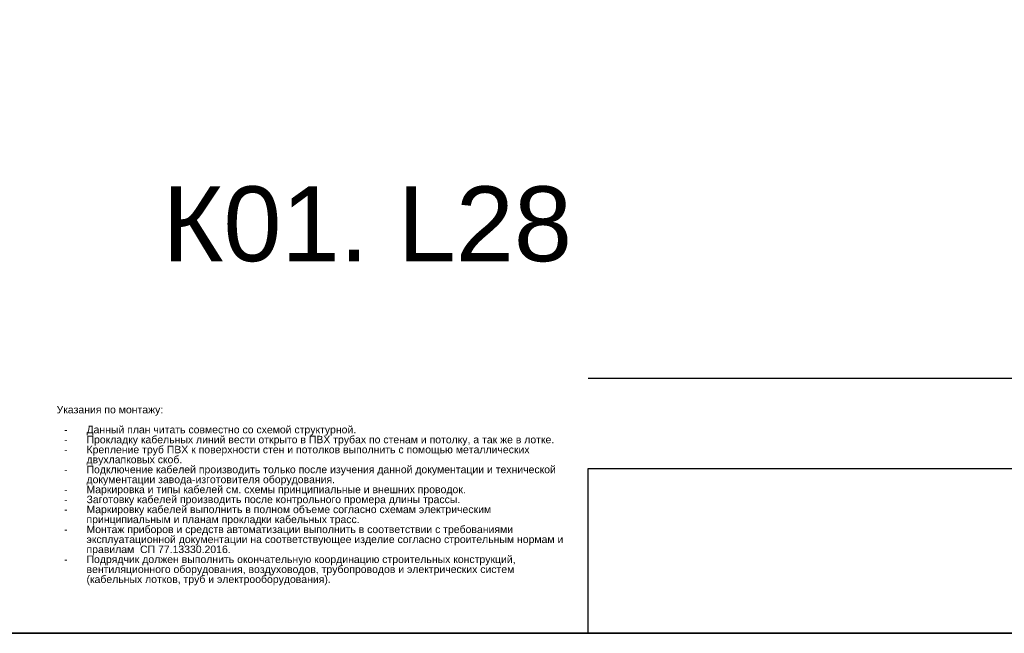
# Model space of a CAD drawing. Header units: millimetres. Extents: x -277772 to 277599, y -59564 to 282085.
# Tile 123 of 190: x -230581 to -197674, y 148277 to 168777. Entities that reach past the tile are written whole.
import ezdxf
from ezdxf.enums import TextEntityAlignment as Align

# ---------------------------------------------------------------- set-up
doc = ezdxf.new("R2010")
doc.units = ezdxf.units.MM
doc.layers.add('UNPLOTTED', color=2, linetype='Continuous', plot=False)
doc.styles.add('CP.Text', font='arial.ttf')

# ---------------------------------------------------------------- blocks, each defined once
blk = doc.blocks.new('*U4')
at = {"color": 0}
blk.add_line((0, 85.08), (-185, 85.08), dxfattribs=at)
for points in [[(0, 410), (0, 0), (-569, 0), (-569, 410)], [(-185, 55.08), (0, 55.08), (0, 0), (-185, 0)]]:
    blk.add_lwpolyline(points, close=True, dxfattribs=at)

msp = doc.modelspace()

# ---------------------------------------------------------------- linework, layer by layer
at = {"layer": 'UNPLOTTED', "color": 1, "ltscale": 100}
msp.add_xline((-94774, 148277), (1, 0), dxfattribs=at)

# ---------------------------------------------------------------- block references
at = {"layer": 'UNPLOTTED', "xscale": 100, "yscale": 100, "zscale": 100}
msp.add_blockref('*U4', (-193078, 148277), dxfattribs=at)

# ---------------------------------------------------------------- texts
at = {"insert": (-229348, 155875), "char_height": 250, "width": 17195.48, "attachment_point": 1, "line_spacing_factor": 0.8, "style": 'CP.Text'}
msp.add_mtext('Указания по монтажу:\\P\\P\\pxi-3,l4,t4;-^IДанный план читать совместно со схемой структурной.\\P-^IПрокладку кабельных линий вести открыто в ПВХ трубах по стенам и потолку, а так же в лотке.\\P-^IКрепление труб ПВХ к поверхности стен и потолков выполнить с помощью металлических двухлапковых скоб.\\P-^IПодключение кабелей производить только после изучения данной документации и технической документации завода-изготовителя оборудования.\\P-^IМаркировка и типы кабелей см. схемы принципиальные и внешних проводок.\\P-^IЗаготовку кабелей производить после контрольного промера длины трассы.\\P-^IМаркировку кабелей выполнить в полном объеме согласно схемам электрическим принципиальным и планам прокладки кабельных трасс.\\P-^IМонтаж приборов и средств автоматизации выполнить в соответствии с требованиями эксплуатационной документации на соответствующее изделие согласно строительным нормам и правилам  СП 77.13330.2016.\\P-^IПодрядчик должен выполнить окончательную координацию строительных конструкций, вентиляционного оборудования, воздуховодов, трубопроводов и электрических систем (кабельных лотков, труб и электрооборудования).', dxfattribs=at)
at = {"layer": 'UNPLOTTED', "style": 'CP.Text'}
msp.add_text('К01. L28', height=2500, dxfattribs=at).set_placement((-212122, 160708), align=Align.RIGHT)

doc.saveas('drawing.dxf')
